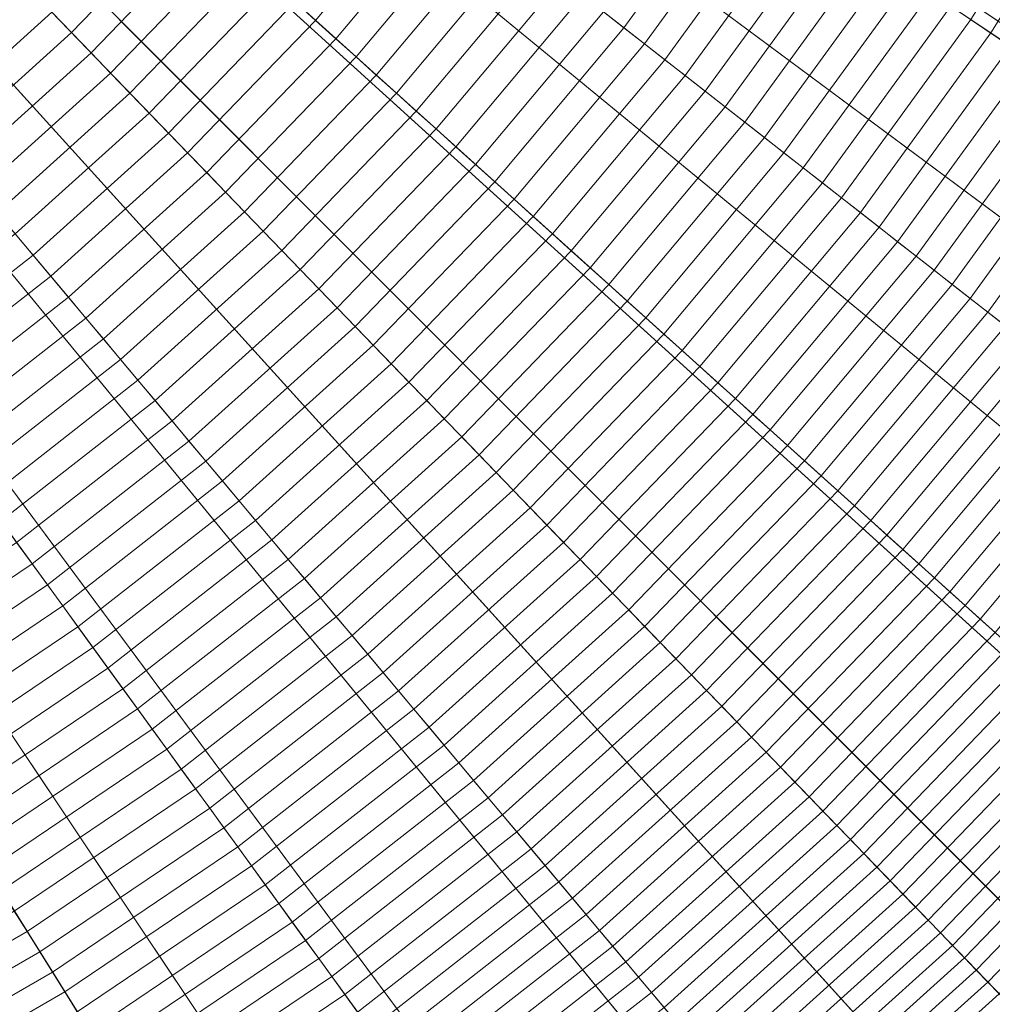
# Model space of a CAD drawing. Header units: centimetres. Extents: x -21.9 to 23.1, y -23 to 22.
# Tile 73 of 192: x 8.6 to 13.3, y -13.7 to -9. Entities that reach past the tile are written whole.
import ezdxf

# ---------------------------------------------------------------- set-up
doc = ezdxf.new("R2010")
doc.units = ezdxf.units.CM
doc.header["$LTSCALE"] = 2.54
doc.layers.add('Lucido design-1', color=7, linetype='Continuous')

# ---------------------------------------------------------------- blocks, each defined once
blk = doc.blocks.new('Gruppo-2-1')
at = {"color": 5, "linetype": 'Continuous', "lineweight": 9}
for points in [[(9.5707, -4.8937, -949.2271), (9.8546, -4.2561, -949.2271), (21.0763, -8.7899, -949.2271), (20.4488, -10.1993, -949.2271)], [(9.5926, -4.7713, -1010.9271), (9.7908, -4.3241, -1010.9271), (20.6221, -8.8106, -1010.9271), (20.1908, -9.7839, -1010.9271)], [(20.5513, -9.9544, -949.2271), (20.9905, -8.9632, -949.2271), (9.7908, -4.3241, -949.2271), (9.5926, -4.7713, -949.2271)], [(9.3728, -5.2084, -1010.9271), (9.5926, -4.7713, -1010.9271), (20.1908, -9.7839, -1010.9271), (19.7124, -10.735, -1010.9271)], [(20.0641, -10.923, -949.2271), (20.5513, -9.9544, -949.2271), (9.5926, -4.7713, -949.2271), (9.3728, -5.2084, -949.2271)], [(9.243, -5.51, -949.2271), (9.5707, -4.8937, -949.2271), (20.4488, -10.1993, -949.2271), (19.7245, -11.5615, -949.2271)], [(9.1317, -5.634, -1010.9271), (9.3728, -5.2084, -1010.9271), (19.7124, -10.735, -1010.9271), (19.1878, -11.6614, -1010.9271)], [(19.5299, -11.8665, -949.2271), (20.0641, -10.923, -949.2271), (9.3728, -5.2084, -949.2271), (9.1317, -5.634, -949.2271)], [(8.8731, -6.1019, -949.2271), (9.243, -5.51, -949.2271), (19.7245, -11.5615, -949.2271), (18.907, -12.8698, -949.2271)], [(8.8698, -6.0472, -1010.9271), (9.1317, -5.634, -1010.9271), (19.1878, -11.6614, -1010.9271), (18.6178, -12.5607, -1010.9271)], [(18.9495, -12.7822, -949.2271), (19.5299, -11.8665, -949.2271), (9.1317, -5.634, -949.2271), (8.8698, -6.0472, -949.2271)], [(8.5881, -6.4471, -1010.9271), (8.8698, -6.0472, -1010.9271), (18.6178, -12.5607, -1010.9271), (18.0047, -13.431, -1010.9271)], [(18.325, -13.6685, -949.2271), (18.9495, -12.7822, -949.2271), (8.8698, -6.0472, -949.2271), (8.5881, -6.4471, -949.2271)], [(8.4629, -6.6666, -949.2271), (8.8731, -6.1019, -949.2271), (18.907, -12.8698, -949.2271), (18.0001, -14.118, -949.2271)], [(8.2871, -6.8328, -1010.9271), (8.5881, -6.4471, -1010.9271), (18.0047, -13.431, -1010.9271), (17.3497, -14.2703, -1010.9271)], [(17.658, -14.5233, -949.2271), (18.325, -13.6685, -949.2271), (8.5881, -6.4471, -949.2271), (8.2871, -6.8328, -949.2271)], [(8.0142, -7.2013, -949.2271), (8.4629, -6.6666, -949.2271), (18.0001, -14.118, -949.2271), (17.0085, -15.2998, -949.2271)], [(7.9677, -7.2033, -1010.9271), (8.2871, -6.8328, -1010.9271), (17.3497, -14.2703, -1010.9271), (16.6545, -15.0766, -1010.9271)], [(16.95, -15.3444, -949.2271), (17.658, -14.5233, -949.2271), (8.2871, -6.8328, -949.2271), (7.9677, -7.2033, -949.2271)], [(7.5293, -7.7034, -949.2271), (8.0142, -7.2013, -949.2271), (17.0085, -15.2998, -949.2271), (15.9368, -16.4095, -949.2271)], [(7.6305, -7.5578, -1010.9271), (7.9677, -7.2033, -1010.9271), (16.6545, -15.0766, -1010.9271), (15.9208, -15.848, -1010.9271)], [(16.2028, -16.13, -949.2271), (16.95, -15.3444, -949.2271), (7.9677, -7.2033, -949.2271), (7.6305, -7.5578, -949.2271)], [(7.2761, -7.8949, -1010.9271), (7.6305, -7.5578, -1010.9271), (15.9208, -15.848, -1010.9271), (15.1494, -16.5818, -1010.9271)], [(15.4172, -16.8773, -949.2271), (16.2028, -16.13, -949.2271), (7.6305, -7.5578, -949.2271), (7.2761, -7.8949, -949.2271)], [(7.0106, -8.1704, -949.2271), (7.5293, -7.7034, -949.2271), (15.9368, -16.4095, -949.2271), (14.7903, -17.4419, -949.2271)], [(6.9056, -8.2144, -1010.9271), (7.2761, -7.8949, -1010.9271), (15.1494, -16.5818, -1010.9271), (14.343, -17.277, -1010.9271)], [(14.5961, -17.5852, -949.2271), (15.4172, -16.8773, -949.2271), (7.2761, -7.8949, -949.2271), (6.9056, -8.2144, -949.2271)], [(13.2492, -9.0536, -933.1788), (13.8144, -8.1493, -933.1788), (13.7147, -8.0917, -933.2671), (13.1539, -8.9893, -933.2671)], [(6.4606, -8.6002, -949.2271), (7.0106, -8.1704, -949.2271), (14.7903, -17.4419, -949.2271), (13.5746, -18.3917, -949.2271)], [(11.4864, -9.0289, -934.1512), (12.0541, -8.2475, -934.1512), (11.9499, -8.1772, -934.2235), (11.3873, -8.9514, -934.2235)], [(13.3438, -9.1174, -933.0893), (13.9132, -8.2063, -933.0893), (13.8144, -8.1493, -933.1788), (13.2492, -9.0536, -933.1788)], [(6.5199, -8.5153, -1010.9271), (6.9056, -8.2144, -1010.9271), (14.343, -17.277, -1010.9271), (13.5037, -17.9319, -1010.9271)], [(13.7413, -18.2522, -949.2271), (14.5961, -17.5852, -949.2271), (6.9056, -8.2144, -949.2271), (6.5199, -8.5153, -949.2271)], [(10.0044, -8.9932, -934.7503), (10.5732, -8.3154, -934.7503), (10.4689, -8.2339, -934.8097), (9.906, -8.9047, -934.8097)], [(11.5849, -9.1058, -934.0776), (12.1577, -8.3174, -934.0776), (12.0541, -8.2475, -934.1512), (11.4864, -9.0289, -934.1512)], [(10.1022, -9.0813, -934.6895), (10.6769, -8.3964, -934.6895), (10.5732, -8.3154, -934.7503), (10.0044, -8.9932, -934.7503)], [(11.6827, -9.1822, -934.0026), (12.2606, -8.3868, -934.0026), (12.1577, -8.3174, -934.0776), (11.5849, -9.1058, -934.0776)], [(8.8317, -9.052, -935.0843), (9.4074, -8.4558, -935.0843), (9.3064, -8.3648, -935.1347), (8.7372, -8.9542, -935.1347)], [(10.1995, -9.169, -934.6272), (10.7801, -8.477, -934.6272), (10.6769, -8.3964, -934.6895), (10.1022, -9.0813, -934.6895)], [(11.7798, -9.2581, -933.9263), (12.3628, -8.4557, -933.9263), (12.2606, -8.3868, -934.0026), (11.6827, -9.1822, -934.0026)], [(8.9257, -9.1494, -935.0324), (9.508, -8.5463, -935.0324), (9.4074, -8.4558, -935.0843), (8.8317, -9.052, -935.0843)], [(11.8763, -9.3335, -933.8485), (12.4643, -8.5242, -933.8485), (12.3628, -8.4557, -933.9263), (11.7798, -9.2581, -933.9263)], [(10.2963, -9.2561, -934.5635), (10.8828, -8.5572, -934.5635), (10.7801, -8.477, -934.6272), (10.1995, -9.169, -934.6272)], [(6.12, -8.7971, -1010.9271), (6.5199, -8.5153, -1010.9271), (13.5037, -17.9319, -1010.9271), (12.6334, -18.5451, -1010.9271)], [(12.855, -18.8767, -949.2271), (13.7413, -18.2522, -949.2271), (6.5199, -8.5153, -949.2271), (6.12, -8.7971, -949.2271)], [(9.0194, -9.2463, -934.9789), (9.6082, -8.6366, -934.9789), (9.508, -8.5463, -935.0324), (8.9257, -9.1494, -935.0324)], [(10.3926, -9.3428, -934.4984), (10.9849, -8.637, -934.4984), (10.8828, -8.5572, -934.5635), (10.2963, -9.2561, -934.5635)], [(11.9721, -9.4083, -933.7694), (12.565, -8.5921, -933.7694), (12.4643, -8.5242, -933.8485), (11.8763, -9.3335, -933.8485)], [(5.882, -8.9905, -949.2271), (6.4606, -8.6002, -949.2271), (13.5746, -18.3917, -949.2271), (12.2956, -19.2544, -949.2271)], [(12.0672, -9.4826, -933.689), (12.6651, -8.6596, -933.689), (12.565, -8.5921, -933.7694), (11.9721, -9.4083, -933.7694)], [(9.1126, -9.3429, -934.924), (9.708, -8.7264, -934.924), (9.6082, -8.6366, -934.9789), (9.0194, -9.2463, -934.9789)], [(10.4883, -9.429, -934.4318), (11.0864, -8.7163, -934.4318), (10.9849, -8.637, -934.4984), (10.3926, -9.3428, -934.4984)], [(12.1615, -9.5563, -933.6073), (12.7644, -8.7266, -933.6073), (12.6651, -8.6596, -933.689), (12.0672, -9.4826, -933.689)], [(9.2054, -9.439, -934.8676), (9.8072, -8.8157, -934.8676), (9.708, -8.7264, -934.924), (9.1126, -9.3429, -934.924)], [(10.5835, -9.5147, -934.3637), (11.1873, -8.7952, -934.3637), (11.0864, -8.7163, -934.4318), (10.4883, -9.429, -934.4318)], [(12.2552, -9.6295, -933.5242), (12.8629, -8.7931, -933.5242), (12.7644, -8.7266, -933.6073), (12.1615, -9.5563, -933.6073)], [(8.0406, -9.3979, -935.1837), (8.6424, -8.856, -935.1837), (8.5472, -8.7574, -935.2311), (7.9525, -9.2929, -935.2311)], [(10.6781, -9.5999, -934.2943), (11.2876, -8.8735, -934.2943), (11.1873, -8.7952, -934.3637), (10.5835, -9.5147, -934.3637)], [(12.3481, -9.7021, -933.4398), (12.9607, -8.859, -933.4398), (12.8629, -8.7931, -933.5242), (12.2552, -9.6295, -933.5242)], [(5.7068, -9.059, -1010.9271), (6.12, -8.7971, -1010.9271), (12.6334, -18.5451, -1010.9271), (11.7342, -19.115, -1010.9271)], [(11.9392, -19.4571, -949.2271), (12.855, -18.8767, -949.2271), (6.12, -8.7971, -949.2271), (5.7068, -9.059, -949.2271)], [(9.2977, -9.5346, -934.8097), (9.906, -8.9047, -934.8097), (9.8072, -8.8157, -934.8676), (9.2054, -9.439, -934.8676)], [(8.1283, -9.5024, -935.1347), (8.7372, -8.9542, -935.1347), (8.6424, -8.856, -935.1837), (8.0406, -9.3979, -935.1837)], [(10.7722, -9.6846, -934.2235), (11.3873, -8.9514, -934.2235), (11.2876, -8.8735, -934.2943), (10.6781, -9.5999, -934.2943)], [(12.4403, -9.7741, -933.3541), (13.0577, -8.9244, -933.3541), (12.9607, -8.859, -933.4398), (12.3481, -9.7021, -933.4398)], [(9.3897, -9.6298, -934.7503), (10.0044, -8.9932, -934.7503), (9.906, -8.9047, -934.8097), (9.2977, -9.5346, -934.8097)], [(12.5317, -9.8456, -933.2671), (13.1539, -8.9893, -933.2671), (13.0577, -8.9244, -933.3541), (12.4403, -9.7741, -933.3541)], [(8.2157, -9.6066, -935.0843), (8.8317, -9.052, -935.0843), (8.7372, -8.9542, -935.1347), (8.1283, -9.5024, -935.1347)], [(10.8656, -9.7687, -934.1512), (11.4864, -9.0289, -934.1512), (11.3873, -8.9514, -934.2235), (10.7722, -9.6846, -934.2235)], [(5.2775, -9.3395, -949.2271), (5.882, -8.9905, -949.2271), (12.2956, -19.2544, -949.2271), (10.9595, -20.0258, -949.2271)], [(9.4811, -9.7245, -934.6895), (10.1022, -9.0813, -934.6895), (10.0044, -8.9932, -934.7503), (9.3897, -9.6298, -934.7503)], [(10.9585, -9.8523, -934.0776), (11.5849, -9.1058, -934.0776), (11.4864, -9.0289, -934.1512), (10.8656, -9.7687, -934.1512)], [(12.6224, -9.9164, -933.1788), (13.2492, -9.0536, -933.1788), (13.1539, -8.9893, -933.2671), (12.5317, -9.8456, -933.2671)], [(5.2811, -9.3, -1010.9271), (5.7068, -9.059, -1010.9271), (11.7342, -19.115, -1010.9271), (10.8078, -19.6396, -1010.9271)], [(10.9958, -19.9914, -949.2271), (11.9392, -19.4571, -949.2271), (5.7068, -9.059, -949.2271), (5.2811, -9.3, -949.2271)], [(8.3027, -9.7103, -935.0324), (8.9257, -9.1494, -935.0324), (8.8317, -9.052, -935.0843), (8.2157, -9.6066, -935.0843)], [(12.7123, -9.9866, -933.0893), (13.3438, -9.1174, -933.0893), (13.2492, -9.0536, -933.1788), (12.6224, -9.9164, -933.1788)], [(9.5721, -9.8187, -934.6272), (10.1995, -9.169, -934.6272), (10.1022, -9.0813, -934.6895), (9.4811, -9.7245, -934.6895)], [(11.0507, -9.9354, -934.0026), (11.6827, -9.1822, -934.0026), (11.5849, -9.1058, -934.0776), (10.9585, -9.8523, -934.0776)], [(12.8014, -10.0563, -932.9985), (13.4376, -9.1807, -932.9985), (13.3438, -9.1174, -933.0893), (12.7123, -9.9866, -933.0893)], [(8.3894, -9.8136, -934.9789), (9.0194, -9.2463, -934.9789), (8.9257, -9.1494, -935.0324), (8.3027, -9.7103, -935.0324)], [(9.6626, -9.9124, -934.5635), (10.2963, -9.2561, -934.5635), (10.1995, -9.169, -934.6272), (9.5721, -9.8187, -934.6272)], [(11.1423, -10.0178, -933.9263), (11.7798, -9.2581, -933.9263), (11.6827, -9.1822, -934.0026), (11.0507, -9.9354, -934.0026)], [(12.8897, -10.1252, -932.9065), (13.5305, -9.2433, -932.9065), (13.4376, -9.1807, -932.9985), (12.8014, -10.0563, -932.9985)], [(8.4757, -9.9164, -934.924), (9.1126, -9.3429, -934.924), (9.0194, -9.2463, -934.9789), (8.3894, -9.8136, -934.9789)], [(9.7526, -10.0056, -934.4984), (10.3926, -9.3428, -934.4984), (10.2963, -9.2561, -934.5635), (9.6626, -9.9124, -934.5635)], [(11.2333, -10.0998, -933.8485), (11.8763, -9.3335, -933.8485), (11.7798, -9.2581, -933.9263), (11.1423, -10.0178, -933.9263)], [(12.9772, -10.1936, -932.8132), (13.6225, -9.3054, -932.8132), (13.5305, -9.2433, -932.9065), (12.8897, -10.1252, -932.9065)], [(4.8441, -9.5198, -1010.9271), (5.2811, -9.3, -1010.9271), (10.8078, -19.6396, -1010.9271), (9.8567, -20.118, -1010.9271)], [(10.0272, -20.4785, -949.2271), (10.9958, -19.9914, -949.2271), (5.2811, -9.3, -949.2271), (4.8441, -9.5198, -949.2271)], [(13.0639, -10.2613, -932.7187), (13.7137, -9.3669, -932.7187), (13.6225, -9.3054, -932.8132), (12.9772, -10.1936, -932.8132)], [(4.6501, -9.6455, -949.2271), (5.2775, -9.3395, -949.2271), (10.9595, -20.0258, -949.2271), (9.5729, -20.7021, -949.2271)], [(8.5615, -10.0187, -934.8676), (9.2054, -9.439, -934.8676), (9.1126, -9.3429, -934.924), (8.4757, -9.9164, -934.924)], [(9.842, -10.0983, -934.4318), (10.4883, -9.429, -934.4318), (10.3926, -9.3428, -934.4984), (9.7526, -10.0056, -934.4984)], [(11.3236, -10.1811, -933.7694), (11.9721, -9.4083, -933.7694), (11.8763, -9.3335, -933.8485), (11.2333, -10.0998, -933.8485)], [(11.4133, -10.2618, -933.689), (12.0672, -9.4826, -933.689), (11.9721, -9.4083, -933.7694), (11.3236, -10.1811, -933.7694)], [(13.1497, -10.3284, -932.623), (13.804, -9.4279, -932.623), (13.7137, -9.3669, -932.7187), (13.0639, -10.2613, -932.7187)], [(8.647, -10.1206, -934.8097), (9.2977, -9.5346, -934.8097), (9.2054, -9.439, -934.8676), (8.5615, -10.0187, -934.8676)], [(9.931, -10.1904, -934.3637), (10.5835, -9.5147, -934.3637), (10.4883, -9.429, -934.4318), (9.842, -10.0983, -934.4318)], [(13.2347, -10.3948, -932.5261), (13.8935, -9.4882, -932.5261), (13.804, -9.4279, -932.623), (13.1497, -10.3284, -932.623)], [(11.5023, -10.342, -933.6073), (12.1615, -9.5563, -933.6073), (12.0672, -9.4826, -933.689), (11.4133, -10.2618, -933.689)], [(13.3189, -10.4606, -932.428), (13.982, -9.5479, -932.428), (13.8935, -9.4882, -932.5261), (13.2347, -10.3948, -932.5261)], [(4.3968, -9.718, -1010.9271), (4.8441, -9.5198, -1010.9271), (9.8567, -20.118, -1010.9271), (8.8833, -20.5493, -1010.9271)], [(9.0359, -20.9178, -949.2271), (10.0272, -20.4785, -949.2271), (4.8441, -9.5198, -949.2271), (4.3968, -9.718, -949.2271)], [(8.732, -10.2219, -934.7503), (9.3897, -9.6298, -934.7503), (9.2977, -9.5346, -934.8097), (8.647, -10.1206, -934.8097)], [(10.0195, -10.282, -934.2943), (10.6781, -9.5999, -934.2943), (10.5835, -9.5147, -934.3637), (9.931, -10.1904, -934.3637)], [(11.5906, -10.4215, -933.5242), (12.2552, -9.6295, -933.5242), (12.1615, -9.5563, -933.6073), (11.5023, -10.342, -933.6073)], [(4.003, -9.9069, -949.2271), (4.6501, -9.6455, -949.2271), (9.5729, -20.7021, -949.2271), (8.1424, -21.28, -949.2271)], [(8.8167, -10.3228, -934.6895), (9.4811, -9.7245, -934.6895), (9.3897, -9.6298, -934.7503), (8.732, -10.2219, -934.7503)], [(10.1074, -10.373, -934.2235), (10.7722, -9.6846, -934.2235), (10.6781, -9.5999, -934.2943), (10.0195, -10.282, -934.2943)], [(11.6783, -10.5004, -933.4398), (12.3481, -9.7021, -933.4398), (12.2552, -9.6295, -933.5242), (11.5906, -10.4215, -933.5242)], [(10.1947, -10.4635, -934.1512), (10.8656, -9.7687, -934.1512), (10.7722, -9.6846, -934.2235), (10.1074, -10.373, -934.2235)], [(3.9405, -9.8941, -1010.9271), (4.3968, -9.718, -1010.9271), (8.8833, -20.5493, -1010.9271), (7.8901, -20.9326, -1010.9271)], [(8.0244, -21.3081, -949.2271), (9.0359, -20.9178, -949.2271), (4.3968, -9.718, -949.2271), (3.9405, -9.8941, -949.2271)], [(8.9008, -10.4231, -934.6272), (9.5721, -9.8187, -934.6272), (9.4811, -9.7245, -934.6895), (8.8167, -10.3228, -934.6895)], [(11.7652, -10.5787, -933.3541), (12.4403, -9.7741, -933.3541), (12.3481, -9.7021, -933.4398), (11.6783, -10.5004, -933.4398)], [(10.2815, -10.5533, -934.0776), (10.9585, -9.8523, -934.0776), (10.8656, -9.7687, -934.1512), (10.1947, -10.4635, -934.1512)], [(11.8514, -10.6563, -933.2671), (12.5317, -9.8456, -933.2671), (12.4403, -9.7741, -933.3541), (11.7652, -10.5787, -933.3541)], [(8.9846, -10.5229, -934.5635), (9.6626, -9.9124, -934.5635), (9.5721, -9.8187, -934.6272), (8.9008, -10.4231, -934.6272)], [(10.3677, -10.6426, -934.0026), (11.0507, -9.9354, -934.0026), (10.9585, -9.8523, -934.0776), (10.2815, -10.5533, -934.0776)], [(11.9369, -10.7333, -933.1788), (12.6224, -9.9164, -933.1788), (12.5317, -9.8456, -933.2671), (11.8514, -10.6563, -933.2671)], [(9.0678, -10.6221, -934.4984), (9.7526, -10.0056, -934.4984), (9.6626, -9.9124, -934.5635), (8.9846, -10.5229, -934.5635)], [(12.0217, -10.8097, -933.0893), (12.7123, -9.9866, -933.0893), (12.6224, -9.9164, -933.1788), (11.9369, -10.7333, -933.1788)], [(10.4533, -10.7313, -933.9263), (11.1423, -10.0178, -933.9263), (11.0507, -9.9354, -934.0026), (10.3677, -10.6426, -934.0026)], [(7.9569, -10.6597, -934.8097), (8.647, -10.1206, -934.8097), (8.5615, -10.0187, -934.8676), (7.8788, -10.5521, -934.8676)], [(9.1506, -10.7208, -934.4318), (9.842, -10.0983, -934.4318), (9.7526, -10.0056, -934.4984), (9.0678, -10.6221, -934.4984)], [(10.5384, -10.8193, -933.8485), (11.2333, -10.0998, -933.8485), (11.1423, -10.0178, -933.9263), (10.4533, -10.7313, -933.9263)], [(12.1057, -10.8853, -932.9985), (12.8014, -10.0563, -932.9985), (12.7123, -9.9866, -933.0893), (12.0217, -10.8097, -933.0893)], [(12.189, -10.9603, -932.9065), (12.8897, -10.1252, -932.9065), (12.8014, -10.0563, -932.9985), (12.1057, -10.8853, -932.9985)], [(9.233, -10.8189, -934.3637), (9.931, -10.1904, -934.3637), (9.842, -10.0983, -934.4318), (9.1506, -10.7208, -934.4318)], [(10.6228, -10.9068, -933.7694), (11.3236, -10.1811, -933.7694), (11.2333, -10.0998, -933.8485), (10.5384, -10.8193, -933.8485)], [(8.0347, -10.7667, -934.7503), (8.732, -10.2219, -934.7503), (8.647, -10.1206, -934.8097), (7.9569, -10.6597, -934.8097)], [(12.2715, -11.0346, -932.8132), (12.9772, -10.1936, -932.8132), (12.8897, -10.1252, -932.9065), (12.189, -10.9603, -932.9065)], [(9.3148, -10.9164, -934.2943), (10.0195, -10.282, -934.2943), (9.931, -10.1904, -934.3637), (9.233, -10.8189, -934.3637)], [(10.7066, -10.9936, -933.689), (11.4133, -10.2618, -933.689), (11.3236, -10.1811, -933.7694), (10.6228, -10.9068, -933.7694)], [(12.3533, -11.1082, -932.7187), (13.0639, -10.2613, -932.7187), (12.9772, -10.1936, -932.8132), (12.2715, -11.0346, -932.8132)], [(8.1121, -10.8732, -934.6895), (8.8167, -10.3228, -934.6895), (8.732, -10.2219, -934.7503), (8.0347, -10.7667, -934.7503)], [(12.4342, -11.1811, -932.623), (13.1497, -10.3284, -932.623), (13.0639, -10.2613, -932.7187), (12.3533, -11.1082, -932.7187)], [(9.3961, -11.0134, -934.2235), (10.1074, -10.373, -934.2235), (10.0195, -10.282, -934.2943), (9.3148, -10.9164, -934.2943)], [(10.7898, -11.0797, -933.6073), (11.5023, -10.342, -933.6073), (11.4133, -10.2618, -933.689), (10.7066, -10.9936, -933.689)], [(8.1891, -10.9792, -934.6272), (8.9008, -10.4231, -934.6272), (8.8167, -10.3228, -934.6895), (8.1121, -10.8732, -934.6895)], [(10.8724, -11.1652, -933.5242), (11.5906, -10.4215, -933.5242), (11.5023, -10.342, -933.6073), (10.7898, -11.0797, -933.6073)], [(12.5144, -11.2533, -932.5261), (13.2347, -10.3948, -932.5261), (13.1497, -10.3284, -932.623), (12.4342, -11.1811, -932.623)], [(9.477, -11.1097, -934.1512), (10.1947, -10.4635, -934.1512), (10.1074, -10.373, -934.2235), (9.3961, -11.0134, -934.2235)], [(12.5938, -11.3248, -932.428), (13.3189, -10.4606, -932.428), (13.2347, -10.3948, -932.5261), (12.5144, -11.2533, -932.5261)], [(8.2656, -11.0846, -934.5635), (8.9846, -10.5229, -934.5635), (8.9008, -10.4231, -934.6272), (8.1891, -10.9792, -934.6272)], [(10.9543, -11.2501, -933.4398), (11.6783, -10.5004, -933.4398), (11.5906, -10.4215, -933.5242), (10.8724, -11.1652, -933.5242)], [(9.5573, -11.2054, -934.0776), (10.2815, -10.5533, -934.0776), (10.1947, -10.4635, -934.1512), (9.477, -11.1097, -934.1512)], [(12.6723, -11.3955, -932.3287), (13.4022, -10.5256, -932.3287), (13.3189, -10.4606, -932.428), (12.5938, -11.3248, -932.428)], [(8.3418, -11.1894, -934.4984), (9.0678, -10.6221, -934.4984), (8.9846, -10.5229, -934.5635), (8.2656, -11.0846, -934.5635)], [(11.0356, -11.3342, -933.3541), (11.7652, -10.5787, -933.3541), (11.6783, -10.5004, -933.4398), (10.9543, -11.2501, -933.4398)], [(12.75, -11.4655, -932.2283), (13.4846, -10.59, -932.2283), (13.4022, -10.5256, -932.3287), (12.6723, -11.3955, -932.3287)], [(9.6371, -11.3005, -934.0026), (10.3677, -10.6426, -934.0026), (10.2815, -10.5533, -934.0776), (9.5573, -11.2054, -934.0776)], [(11.1162, -11.4177, -933.2671), (11.8514, -10.6563, -933.2671), (11.7652, -10.5787, -933.3541), (11.0356, -11.3342, -933.3541)], [(12.8269, -11.5346, -932.1265), (13.5661, -10.6537, -932.1265), (13.4846, -10.59, -932.2283), (12.75, -11.4655, -932.2283)], [(8.4175, -11.2936, -934.4318), (9.1506, -10.7208, -934.4318), (9.0678, -10.6221, -934.4984), (8.3418, -11.1894, -934.4984)], [(9.7163, -11.3949, -933.9263), (10.4533, -10.7313, -933.9263), (10.3677, -10.6426, -934.0026), (9.6371, -11.3005, -934.0026)], [(11.1961, -11.5005, -933.1788), (11.9369, -10.7333, -933.1788), (11.8514, -10.6563, -933.2671), (11.1162, -11.4177, -933.2671)], [(12.9029, -11.6031, -932.0238), (13.6467, -10.7167, -932.0238), (13.5661, -10.6537, -932.1265), (12.8269, -11.5346, -932.1265)], [(8.4928, -11.3972, -934.3637), (9.233, -10.8189, -934.3637), (9.1506, -10.7208, -934.4318), (8.4175, -11.2936, -934.4318)], [(9.795, -11.4887, -933.8485), (10.5384, -10.8193, -933.8485), (10.4533, -10.7313, -933.9263), (9.7163, -11.3949, -933.9263)], [(11.2754, -11.5825, -933.0893), (12.0217, -10.8097, -933.0893), (11.9369, -10.7333, -933.1788), (11.1961, -11.5005, -933.1788)], [(12.9782, -11.6709, -931.9199), (13.7265, -10.779, -931.9199), (13.6467, -10.7167, -932.0238), (12.9029, -11.6031, -932.0238)], [(13.0525, -11.7378, -931.8149), (13.8053, -10.8406, -931.8149), (13.7265, -10.779, -931.9199), (12.9782, -11.6709, -931.9199)], [(8.5676, -11.5002, -934.2943), (9.3148, -10.9164, -934.2943), (9.233, -10.8189, -934.3637), (8.4928, -11.3972, -934.3637)], [(9.8731, -11.5818, -933.7694), (10.6228, -10.9068, -933.7694), (10.5384, -10.8193, -933.8485), (9.795, -11.4887, -933.8485)], [(11.3539, -11.6639, -932.9985), (12.1057, -10.8853, -932.9985), (12.0217, -10.8097, -933.0893), (11.2754, -11.5825, -933.0893)], [(13.126, -11.804, -931.7088), (13.8833, -10.9015, -931.7088), (13.8053, -10.8406, -931.8149), (13.0525, -11.7378, -931.8149)], [(8.642, -11.6026, -934.2235), (9.3961, -11.0134, -934.2235), (9.3148, -10.9164, -934.2943), (8.5676, -11.5002, -934.2943)], [(9.9507, -11.6743, -933.689), (10.7066, -10.9936, -933.689), (10.6228, -10.9068, -933.7694), (9.8731, -11.5818, -933.7694)], [(11.4318, -11.7445, -932.9065), (12.189, -10.9603, -932.9065), (12.1057, -10.8853, -932.9985), (11.3539, -11.6639, -932.9985)], [(13.1986, -11.8694, -931.6017), (13.9603, -10.9616, -931.6017), (13.8833, -10.9015, -931.7088), (13.126, -11.804, -931.7088)], [(11.5089, -11.8243, -932.8132), (12.2715, -11.0346, -932.8132), (12.189, -10.9603, -932.9065), (11.4318, -11.7445, -932.9065)], [(13.2703, -11.9339, -931.4934), (14.0363, -11.0211, -931.4934), (13.9603, -10.9616, -931.6017), (13.1986, -11.8694, -931.6017)], [(8.7159, -11.7043, -934.1512), (9.477, -11.1097, -934.1512), (9.3961, -11.0134, -934.2235), (8.642, -11.6026, -934.2235)], [(10.0277, -11.766, -933.6073), (10.7898, -11.0797, -933.6073), (10.7066, -10.9936, -933.689), (9.9507, -11.6743, -933.689)], [(11.5853, -11.9035, -932.7187), (12.3533, -11.1082, -932.7187), (12.2715, -11.0346, -932.8132), (11.5089, -11.8243, -932.8132)], [(8.7893, -11.8054, -934.0776), (9.5573, -11.2054, -934.0776), (9.477, -11.1097, -934.1512), (8.7159, -11.7043, -934.1512)], [(10.1041, -11.8571, -933.5242), (10.8724, -11.1652, -933.5242), (10.7898, -11.0797, -933.6073), (10.0277, -11.766, -933.6073)], [(11.661, -11.9818, -932.623), (12.4342, -11.1811, -932.623), (12.3533, -11.1082, -932.7187), (11.5853, -11.9035, -932.7187)], [(8.8623, -11.9058, -934.0026), (9.6371, -11.3005, -934.0026), (9.5573, -11.2054, -934.0776), (8.7893, -11.8054, -934.0776)], [(10.1799, -11.9474, -933.4398), (10.9543, -11.2501, -933.4398), (10.8724, -11.1652, -933.5242), (10.1041, -11.8571, -933.5242)], [(11.7359, -12.0594, -932.5261), (12.5144, -11.2533, -932.5261), (12.4342, -11.1811, -932.623), (11.661, -11.9818, -932.623)], [(10.2551, -12.037, -933.3541), (11.0356, -11.3342, -933.3541), (10.9543, -11.2501, -933.4398), (10.1799, -11.9474, -933.4398)], [(11.8101, -12.1363, -932.428), (12.5938, -11.3248, -932.428), (12.5144, -11.2533, -932.5261), (11.7359, -12.0594, -932.5261)], [(8.9348, -12.0055, -933.9263), (9.7163, -11.3949, -933.9263), (9.6371, -11.3005, -934.0026), (8.8623, -11.9058, -934.0026)], [(10.3297, -12.1259, -933.2671), (11.1162, -11.4177, -933.2671), (11.0356, -11.3342, -933.3541), (10.2551, -12.037, -933.3541)], [(11.8835, -12.2123, -932.3287), (12.6723, -11.3955, -932.3287), (12.5938, -11.3248, -932.428), (11.8101, -12.1363, -932.428)], [(9.0067, -12.1046, -933.8485), (9.795, -11.4887, -933.8485), (9.7163, -11.3949, -933.9263), (8.9348, -12.0055, -933.9263)], [(11.9562, -12.2875, -932.2283), (12.75, -11.4655, -932.2283), (12.6723, -11.3955, -932.3287), (11.8835, -12.2123, -932.3287)], [(10.4036, -12.214, -933.1788), (11.1961, -11.5005, -933.1788), (11.1162, -11.4177, -933.2671), (10.3297, -12.1259, -933.2671)], [(9.0782, -12.2029, -933.7694), (9.8731, -11.5818, -933.7694), (9.795, -11.4887, -933.8485), (9.0067, -12.1046, -933.8485)], [(12.028, -12.3619, -932.1265), (12.8269, -11.5346, -932.1265), (12.75, -11.4655, -932.2283), (11.9562, -12.2875, -932.2283)], [(7.8486, -12.1377, -934.2235), (8.642, -11.6026, -934.2235), (8.5676, -11.5002, -934.2943), (7.7815, -12.0304, -934.2943)], [(10.4769, -12.3014, -933.0893), (11.2754, -11.5825, -933.0893), (11.1961, -11.5005, -933.1788), (10.4036, -12.214, -933.1788)], [(12.0991, -12.4355, -932.0238), (12.9029, -11.6031, -932.0238), (12.8269, -11.5346, -932.1265), (12.028, -12.3619, -932.1265)], [(9.1491, -12.3005, -933.689), (9.9507, -11.6743, -933.689), (9.8731, -11.5818, -933.7694), (9.0782, -12.2029, -933.7694)], [(10.5496, -12.388, -932.9985), (11.3539, -11.6639, -932.9985), (11.2754, -11.5825, -933.0893), (10.4769, -12.3014, -933.0893)], [(7.9152, -12.2444, -934.1512), (8.7159, -11.7043, -934.1512), (8.642, -11.6026, -934.2235), (7.8486, -12.1377, -934.2235)], [(12.1694, -12.5083, -931.9199), (12.9782, -11.6709, -931.9199), (12.9029, -11.6031, -932.0238), (12.0991, -12.4355, -932.0238)], [(9.2195, -12.3974, -933.6073), (10.0277, -11.766, -933.6073), (9.9507, -11.6743, -933.689), (9.1491, -12.3005, -933.689)], [(10.6217, -12.4739, -932.9065), (11.4318, -11.7445, -932.9065), (11.3539, -11.6639, -932.9985), (10.5496, -12.388, -932.9985)], [(12.2389, -12.5803, -931.8149), (13.0525, -11.7378, -931.8149), (12.9782, -11.6709, -931.9199), (12.1694, -12.5083, -931.9199)], [(7.9814, -12.3503, -934.0776), (8.7893, -11.8054, -934.0776), (8.7159, -11.7043, -934.1512), (7.9152, -12.2444, -934.1512)], [(9.2893, -12.4936, -933.5242), (10.1041, -11.8571, -933.5242), (10.0277, -11.766, -933.6073), (9.2195, -12.3974, -933.6073)], [(10.693, -12.5589, -932.8132), (11.5089, -11.8243, -932.8132), (11.4318, -11.7445, -932.9065), (10.6217, -12.4739, -932.9065)], [(12.3076, -12.6514, -931.7088), (13.126, -11.804, -931.7088), (13.0525, -11.7378, -931.8149), (12.2389, -12.5803, -931.8149)], [(8.0472, -12.4556, -934.0026), (8.8623, -11.9058, -934.0026), (8.7893, -11.8054, -934.0776), (7.9814, -12.3503, -934.0776)], [(12.3755, -12.7217, -931.6017), (13.1986, -11.8694, -931.6017), (13.126, -11.804, -931.7088), (12.3076, -12.6514, -931.7088)], [(9.3587, -12.589, -933.4398), (10.1799, -11.9474, -933.4398), (10.1041, -11.8571, -933.5242), (9.2893, -12.4936, -933.5242)], [(10.7637, -12.6432, -932.7187), (11.5853, -11.9035, -932.7187), (11.5089, -11.8243, -932.8132), (10.693, -12.5589, -932.8132)], [(12.4425, -12.7911, -931.4934), (13.2703, -11.9339, -931.4934), (13.1986, -11.8694, -931.6017), (12.3755, -12.7217, -931.6017)], [(8.1125, -12.5601, -933.9263), (8.9348, -12.0055, -933.9263), (8.8623, -11.9058, -934.0026), (8.0472, -12.4556, -934.0026)], [(10.8338, -12.7267, -932.623), (11.661, -11.9818, -932.623), (11.5853, -11.9035, -932.7187), (10.7637, -12.6432, -932.7187)], [(9.4274, -12.6836, -933.3541), (10.2551, -12.037, -933.3541), (10.1799, -11.9474, -933.4398), (9.3587, -12.589, -933.4398)], [(12.5087, -12.8597, -931.3841), (13.3412, -11.9977, -931.3841), (13.2703, -11.9339, -931.4934), (12.4425, -12.7911, -931.4934)], [(8.1774, -12.664, -933.8485), (9.0067, -12.1046, -933.8485), (8.9348, -12.0055, -933.9263), (8.1125, -12.5601, -933.9263)], [(10.9031, -12.8093, -932.5261), (11.7359, -12.0594, -932.5261), (11.661, -11.9818, -932.623), (10.8338, -12.7267, -932.623)], [(12.5741, -12.9274, -931.2737), (13.4111, -12.0607, -931.2737), (13.3412, -11.9977, -931.3841), (12.5087, -12.8597, -931.3841)], [(9.4956, -12.7775, -933.2671), (10.3297, -12.1259, -933.2671), (10.2551, -12.037, -933.3541), (9.4274, -12.6836, -933.3541)], [(8.2418, -12.767, -933.7694), (9.0782, -12.2029, -933.7694), (9.0067, -12.1046, -933.8485), (8.1774, -12.664, -933.8485)], [(10.9718, -12.8911, -932.428), (11.8101, -12.1363, -932.428), (11.7359, -12.0594, -932.5261), (10.9031, -12.8093, -932.5261)], [(12.6386, -12.9942, -931.1623), (13.4801, -12.1228, -931.1623), (13.4111, -12.0607, -931.2737), (12.5741, -12.9274, -931.2737)], [(9.5633, -12.8706, -933.1788), (10.4036, -12.214, -933.1788), (10.3297, -12.1259, -933.2671), (9.4956, -12.7775, -933.2671)], [(11.0397, -12.9721, -932.3287), (11.8835, -12.2123, -932.3287), (11.8101, -12.1363, -932.428), (10.9718, -12.8911, -932.428)], [(12.7022, -13.0601, -931.0499), (13.5482, -12.1841, -931.0499), (13.4801, -12.1228, -931.1623), (12.6386, -12.9942, -931.1623)], [(12.765, -13.1251, -930.9365), (13.6153, -12.2446, -930.9365), (13.5482, -12.1841, -931.0499), (12.7022, -13.0601, -931.0499)], [(8.3058, -12.8694, -933.689), (9.1491, -12.3005, -933.689), (9.0782, -12.2029, -933.7694), (8.2418, -12.767, -933.7694)], [(9.6303, -12.9629, -933.0893), (10.4769, -12.3014, -933.0893), (10.4036, -12.214, -933.1788), (9.5633, -12.8706, -933.1788)], [(11.1069, -13.0522, -932.2283), (11.9562, -12.2875, -932.2283), (11.8835, -12.2123, -932.3287), (11.0397, -12.9721, -932.3287)], [(12.8269, -13.1892, -930.822), (13.6816, -12.3042, -930.822), (13.6153, -12.2446, -930.9365), (12.765, -13.1251, -930.9365)], [(11.1734, -13.1314, -932.1265), (12.028, -12.3619, -932.1265), (11.9562, -12.2875, -932.2283), (11.1069, -13.0522, -932.2283)], [(8.3692, -12.9709, -933.6073), (9.2195, -12.3974, -933.6073), (9.1491, -12.3005, -933.689), (8.3058, -12.8694, -933.689)], [(9.6968, -13.0544, -932.9985), (10.5496, -12.388, -932.9985), (10.4769, -12.3014, -933.0893), (9.6303, -12.9629, -933.0893)], [(12.8879, -13.2524, -930.7066), (13.7468, -12.363, -930.7066), (13.6816, -12.3042, -930.822), (12.8269, -13.1892, -930.822)], [(9.7626, -13.145, -932.9065), (10.6217, -12.4739, -932.9065), (10.5496, -12.388, -932.9985), (9.6968, -13.0544, -932.9985)], [(11.2392, -13.2098, -932.0238), (12.0991, -12.4355, -932.0238), (12.028, -12.3619, -932.1265), (11.1734, -13.1314, -932.1265)], [(12.9481, -13.3146, -930.5903), (13.8112, -12.4209, -930.5903), (13.7468, -12.363, -930.7066), (12.8879, -13.2524, -930.7066)], [(8.4322, -13.0717, -933.5242), (9.2893, -12.4936, -933.5242), (9.2195, -12.3974, -933.6073), (8.3692, -12.9709, -933.6073)], [(11.3042, -13.2873, -931.9199), (12.1694, -12.5083, -931.9199), (12.0991, -12.4355, -932.0238), (11.2392, -13.2098, -932.0238)], [(13.0073, -13.376, -930.4729), (13.8745, -12.4779, -930.4729), (13.8112, -12.4209, -930.5903), (12.9481, -13.3146, -930.5903)], [(9.8279, -13.2349, -932.8132), (10.693, -12.5589, -932.8132), (10.6217, -12.4739, -932.9065), (9.7626, -13.145, -932.9065)], [(13.0656, -13.4364, -930.3547), (13.9369, -12.5341, -930.3547), (13.8745, -12.4779, -930.4729), (13.0073, -13.376, -930.4729)], [(8.4947, -13.1717, -933.4398), (9.3587, -12.589, -933.4398), (9.2893, -12.4936, -933.5242), (8.4322, -13.0717, -933.5242)], [(11.3685, -13.364, -931.8149), (12.2389, -12.5803, -931.8149), (12.1694, -12.5083, -931.9199), (11.3042, -13.2873, -931.9199)], [(9.8926, -13.3238, -932.7187), (10.7637, -12.6432, -932.7187), (10.693, -12.5589, -932.8132), (9.8279, -13.2349, -932.8132)], [(13.123, -13.4958, -930.2355), (13.9983, -12.5894, -930.2355), (13.9369, -12.5341, -930.3547), (13.0656, -13.4364, -930.3547)], [(8.5567, -13.271, -933.3541), (9.4274, -12.6836, -933.3541), (9.3587, -12.589, -933.4398), (8.4947, -13.1717, -933.4398)], [(11.4321, -13.4397, -931.7088), (12.3076, -12.6514, -931.7088), (12.2389, -12.5803, -931.8149), (11.3685, -13.364, -931.8149)], [(13.1795, -13.5543, -930.1154), (14.0587, -12.6438, -930.1154), (13.9983, -12.5894, -930.2355), (13.123, -13.4958, -930.2355)], [(9.9566, -13.412, -932.623), (10.8338, -12.7267, -932.623), (10.7637, -12.6432, -932.7187), (9.8926, -13.3238, -932.7187)], [(11.4949, -13.5146, -931.6017), (12.3755, -12.7217, -931.6017), (12.3076, -12.6514, -931.7088), (11.4321, -13.4397, -931.7088)], [(13.2351, -13.6118, -929.9944), (14.1182, -12.6973, -929.9944), (14.0587, -12.6438, -930.1154), (13.1795, -13.5543, -930.1154)], [(8.6182, -13.3694, -933.2671), (9.4956, -12.7775, -933.2671), (9.4274, -12.6836, -933.3541), (8.5567, -13.271, -933.3541)], [(13.2897, -13.6684, -929.8726), (14.1766, -12.75, -929.8726), (14.1182, -12.6973, -929.9944), (13.2351, -13.6118, -929.9944)], [(10.02, -13.4993, -932.5261), (10.9031, -12.8093, -932.5261), (10.8338, -12.7267, -932.623), (9.9566, -13.412, -932.623)], [(11.5569, -13.5885, -931.4934), (12.4425, -12.7911, -931.4934), (12.3755, -12.7217, -931.6017), (11.4949, -13.5146, -931.6017)], [(8.6792, -13.4669, -933.1788), (9.5633, -12.8706, -933.1788), (9.4956, -12.7775, -933.2671), (8.6182, -13.3694, -933.2671)], [(10.0828, -13.5857, -932.428), (10.9718, -12.8911, -932.428), (10.9031, -12.8093, -932.5261), (10.02, -13.4993, -932.5261)], [(11.6182, -13.6615, -931.3841), (12.5087, -12.8597, -931.3841), (12.4425, -12.7911, -931.4934), (11.5569, -13.5885, -931.4934)], [(11.6787, -13.7336, -931.2737), (12.5741, -12.9274, -931.2737), (12.5087, -12.8597, -931.3841), (11.6182, -13.6615, -931.3841)], [(8.7396, -13.5637, -933.0893), (9.6303, -12.9629, -933.0893), (9.5633, -12.8706, -933.1788), (8.6792, -13.4669, -933.1788)], [(10.1449, -13.6712, -932.3287), (11.0397, -12.9721, -932.3287), (10.9718, -12.8911, -932.428), (10.0828, -13.5857, -932.428)], [(11.7384, -13.8047, -931.1623), (12.6386, -12.9942, -931.1623), (12.5741, -12.9274, -931.2737), (11.6787, -13.7336, -931.2737)], [(8.7995, -13.6596, -932.9985), (9.6968, -13.0544, -932.9985), (9.6303, -12.9629, -933.0893), (8.7396, -13.5637, -933.0893)], [(10.2064, -13.7558, -932.2283), (11.1069, -13.0522, -932.2283), (11.0397, -12.9721, -932.3287), (10.1449, -13.6712, -932.3287)], [(11.7973, -13.8749, -931.0499), (12.7022, -13.0601, -931.0499), (12.6386, -12.9942, -931.1623), (11.7384, -13.8047, -931.1623)], [(8.8589, -13.7546, -932.9065), (9.7626, -13.145, -932.9065), (9.6968, -13.0544, -932.9985), (8.7995, -13.6596, -932.9985)], [(10.2672, -13.8394, -932.1265), (11.1734, -13.1314, -932.1265), (11.1069, -13.0522, -932.2283), (10.2064, -13.7558, -932.2283)], [(11.8554, -13.9442, -930.9365), (12.765, -13.1251, -930.9365), (12.7022, -13.0601, -931.0499), (11.7973, -13.8749, -931.0499)], [(8.9177, -13.8488, -932.8132), (9.8279, -13.2349, -932.8132), (9.7626, -13.145, -932.9065), (8.8589, -13.7546, -932.9065)], [(10.3273, -13.9222, -932.0238), (11.2392, -13.2098, -932.0238), (11.1734, -13.1314, -932.1265), (10.2672, -13.8394, -932.1265)], [(11.9126, -14.0124, -930.822), (12.8269, -13.1892, -930.822), (12.765, -13.1251, -930.9365), (11.8554, -13.9442, -930.9365)], [(11.9691, -14.0797, -930.7066), (12.8879, -13.2524, -930.7066), (12.8269, -13.1892, -930.822), (11.9126, -14.0124, -930.822)], [(8.976, -13.942, -932.7187), (9.8926, -13.3238, -932.7187), (9.8279, -13.2349, -932.8132), (8.9177, -13.8488, -932.8132)], [(10.3868, -14.0041, -931.9199), (11.3042, -13.2873, -931.9199), (11.2392, -13.2098, -932.0238), (10.3273, -13.9222, -932.0238)], [(7.7016, -13.8986, -933.2671), (8.6182, -13.3694, -933.2671), (8.5567, -13.271, -933.3541), (7.6471, -13.7961, -933.3541)], [(10.4456, -14.0851, -931.8149), (11.3685, -13.364, -931.8149), (11.3042, -13.2873, -931.9199), (10.3868, -14.0041, -931.9199)], [(12.0247, -14.146, -930.5903), (12.9481, -13.3146, -930.5903), (12.8879, -13.2524, -930.7066), (11.9691, -14.0797, -930.7066)], [(9.0338, -14.0344, -932.623), (9.9566, -13.412, -932.623), (9.8926, -13.3238, -932.7187), (8.976, -13.942, -932.7187)], [(12.0795, -14.2113, -930.4729), (13.0073, -13.376, -930.4729), (12.9481, -13.3146, -930.5903), (12.0247, -14.146, -930.5903)], [(7.7556, -14.0001, -933.1788), (8.6792, -13.4669, -933.1788), (8.6182, -13.3694, -933.2671), (7.7016, -13.8986, -933.2671)], [(10.5037, -14.1651, -931.7088), (11.4321, -13.4397, -931.7088), (11.3685, -13.364, -931.8149), (10.4456, -14.0851, -931.8149)], [(12.1335, -14.2756, -930.3547), (13.0656, -13.4364, -930.3547), (13.0073, -13.376, -930.4729), (12.0795, -14.2113, -930.4729)], [(9.0909, -14.1259, -932.5261), (10.02, -13.4993, -932.5261), (9.9566, -13.412, -932.623), (9.0338, -14.0344, -932.623)], [(7.8092, -14.1009, -933.0893), (8.7396, -13.5637, -933.0893), (8.6792, -13.4669, -933.1788), (7.7556, -14.0001, -933.1788)], [(10.5612, -14.2441, -931.6017), (11.4949, -13.5146, -931.6017), (11.4321, -13.4397, -931.7088), (10.5037, -14.1651, -931.7088)], [(12.1866, -14.3389, -930.2355), (13.123, -13.4958, -930.2355), (13.0656, -13.4364, -930.3547), (12.1335, -14.2756, -930.3547)], [(9.1475, -14.2165, -932.428), (10.0828, -13.5857, -932.428), (10.02, -13.4993, -932.5261), (9.0909, -14.1259, -932.5261)], [(10.6179, -14.3222, -931.4934), (11.5569, -13.5885, -931.4934), (11.4949, -13.5146, -931.6017), (10.5612, -14.2441, -931.6017)], [(12.2389, -14.4012, -930.1154), (13.1795, -13.5543, -930.1154), (13.123, -13.4958, -930.2355), (12.1866, -14.3389, -930.2355)], [(7.8622, -14.2007, -932.9985), (8.7995, -13.6596, -932.9985), (8.7396, -13.5637, -933.0893), (7.8092, -14.1009, -933.0893)], [(12.2903, -14.4625, -929.9944), (13.2351, -13.6118, -929.9944), (13.1795, -13.5543, -930.1154), (12.2389, -14.4012, -930.1154)], [(9.2035, -14.3061, -932.3287), (10.1449, -13.6712, -932.3287), (10.0828, -13.5857, -932.428), (9.1475, -14.2165, -932.428)], [(10.6739, -14.3993, -931.3841), (11.6182, -13.6615, -931.3841), (11.5569, -13.5885, -931.4934), (10.6179, -14.3222, -931.4934)], [(12.3408, -14.5227, -929.8726), (13.2897, -13.6684, -929.8726), (13.2351, -13.6118, -929.9944), (12.2903, -14.4625, -929.9944)], [(7.9149, -14.2997, -932.9065), (8.8589, -13.7546, -932.9065), (8.7995, -13.6596, -932.9985), (7.8622, -14.2007, -932.9985)], [(10.7292, -14.4754, -931.2737), (11.6787, -13.7336, -931.2737), (11.6182, -13.6615, -931.3841), (10.6739, -14.3993, -931.3841)], [(9.259, -14.3948, -932.2283), (10.2064, -13.7558, -932.2283), (10.1449, -13.6712, -932.3287), (9.2035, -14.3061, -932.3287)], [(12.3905, -14.5819, -929.7498), (13.3434, -13.724, -929.7498), (13.2897, -13.6684, -929.8726), (12.3408, -14.5227, -929.8726)]]:
    blk.add_3dface(points, dxfattribs=at)

msp = doc.modelspace()

# ---------------------------------------------------------------- block references
at = {"layer": 'Lucido design-1', "color": 5, "true_color": 0x0000ff}
msp.add_blockref('Gruppo-2-1', (0, 0), dxfattribs=at)

doc.saveas('drawing.dxf')
